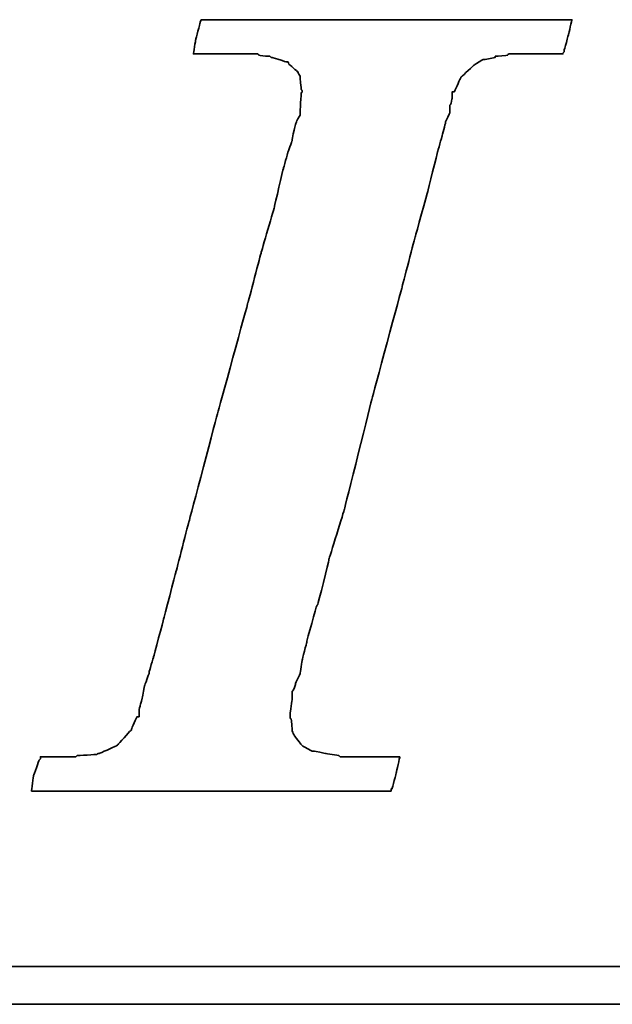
# Model space of a CAD drawing. Header units: millimetres. Extents: x 300 to 586, y 283 to 388.
# Tile 35 of 53: x 512.38 to 514.85, y 314.96 to 319.06. Entities that reach past the tile are written whole.
import ezdxf

# ---------------------------------------------------------------- set-up
doc = ezdxf.new("R2010")
doc.units = ezdxf.units.MM
doc.layers.add('DIM', color=4, linetype='Continuous')
doc.layers.add('layer 1', color=7, linetype='Continuous')

# ---------------------------------------------------------------- blocks, each defined once
blk = doc.blocks.new('TBI MOTION logo(完整正式版)')
at = {"layer": 'layer 1', "color": 22, "lineweight": 35}
for points, knots in [([(-40.59125, -7.94375), (-40.59125, -7.94375), (-40.97375, -7.94375), (-40.97375, -7.94375), (-40.97375, -7.94375), (-40.97375, -7.94375), (-41.38125, -7.94375), (-41.38125, -7.94375), (-41.38125, -7.94375), (-41.38125, -7.94375), (-41.54875, -7.94375), (-41.54875, -7.94375), (-41.54875, -7.94375), (-41.54875, -7.94375), (-41.59875, -7.94375), (-41.59875, -7.94375), (-41.59875, -7.94375), (-41.59875, -7.94375), (-41.88375, -7.94375), (-41.88375, -7.94375), (-41.88375, -7.94375), (-41.88375, -7.94375), (-41.90875, -7.91875), (-41.90875, -7.91875), (-41.90875, -7.91875), (-41.90875, -7.91875), (-42.19875, -7.87125), (-42.19875, -7.87125), (-42.19875, -7.87125), (-42.19875, -7.87125), (-42.43875, -7.82375), (-42.43875, -7.82375), (-42.43875, -7.82375), (-42.43875, -7.82375), (-42.45875, -7.82375), (-42.45875, -7.82375), (-42.45875, -7.82375), (-42.45875, -7.82375), (-42.48625, -7.82375), (-42.48625, -7.82375), (-42.48625, -7.82375), (-42.48625, -7.82375), (-42.67625, -7.72375), (-42.67625, -7.72375), (-42.67625, -7.72375), (-42.67625, -7.72375), (-42.70125, -7.70375), (-42.70125, -7.70375), (-42.70125, -7.70375), (-42.70125, -7.70375), (-42.72375, -7.67875), (-42.72375, -7.67875), (-42.72375, -7.67875), (-42.72375, -7.67875), (-42.86875, -7.48875), (-42.86875, -7.48875), (-42.86875, -7.48875), (-42.86875, -7.48875), (-42.89375, -7.43875), (-42.89375, -7.43875), (-42.89375, -7.43875), (-42.89375, -7.43875), (-42.91875, -7.38875), (-42.91875, -7.38875), (-42.91875, -7.38875), (-42.91875, -7.38875), (-42.93875, -7.12875), (-42.93875, -7.12875), (-42.93875, -7.12875), (-42.93875, -7.12875), (-42.96375, -7.10375), (-42.96375, -7.10375), (-42.96375, -7.10375), (-42.96375, -7.10375), (-42.96375, -7.05375), (-42.96375, -7.05375), (-42.96375, -7.05375), (-42.96375, -7.05375), (-42.96375, -7.00875), (-42.96375, -7.00875), (-42.96375, -7.00875), (-42.96375, -7.00875), (-42.91875, -6.69625), (-42.91875, -6.69625), (-42.91875, -6.69625), (-42.91875, -6.69625), (-42.91875, -6.62375), (-42.91875, -6.62375), (-42.91875, -6.62375), (-42.91875, -6.62375), (-42.91875, -6.59625), (-42.91875, -6.59625), (-42.91875, -6.59625), (-42.91875, -6.59625), (-42.91875, -6.57375), (-42.91875, -6.57375), (-42.91875, -6.57375), (-42.91875, -6.57375), (-42.91875, -6.52875), (-42.91875, -6.52875), (-42.91875, -6.52875), (-42.91875, -6.52875), (-42.89375, -6.50375), (-42.89375, -6.50375), (-42.89375, -6.50375), (-42.89375, -6.50375), (-42.84375, -6.38375), (-42.84375, -6.38375), (-42.84375, -6.38375), (-42.84375, -6.38375), (-42.84375, -6.35875), (-42.84375, -6.35875), (-42.84375, -6.35875), (-42.84375, -6.35875), (-42.74625, -6.14375), (-42.74625, -6.14375), (-42.74625, -6.14375), (-42.74625, -6.14375), (-42.70125, -5.85375), (-42.70125, -5.85375), (-42.70125, -5.85375), (-42.70125, -5.85375), (-42.60375, -5.47125), (-42.60375, -5.47125), (-42.60375, -5.47125), (-42.60375, -5.47125), (-42.60375, -5.44875), (-42.60375, -5.44875), (-42.60375, -5.44875), (-42.60375, -5.44875), (-42.38875, -4.67875), (-42.38875, -4.67875), (-42.38875, -4.67875), (-42.38875, -4.67875), (-42.36375, -4.65375), (-42.36375, -4.65375), (-42.36375, -4.65375), (-42.36375, -4.65375), (-42.12375, -3.69625), (-42.12375, -3.69625), (-42.12375, -3.69625), (-42.12375, -3.69625), (-42.12375, -3.67374), (-42.12375, -3.67374), (-42.12375, -3.67374), (-42.12375, -3.67374), (-41.78875, -2.59374), (-41.78875, -2.59374), (-41.78875, -2.59374), (-41.78875, -2.59374), (-41.18875, -0.19375), (-41.18875, -0.19375), (-41.18875, -0.19375), (-41.18875, -0.19375), (-40.54375, 2.20624), (-40.54375, 2.20624), (-40.54375, 2.20624), (-40.54375, 2.20624), (-40.25375, 3.30875), (-40.25375, 3.30875), (-40.25375, 3.30875), (-40.25375, 3.30875), (-39.98875, 4.27125), (-39.98875, 4.27125), (-39.98875, 4.27125), (-39.98875, 4.27125), (-39.77375, 5.13125), (-39.77375, 5.13125), (-39.77375, 5.13125), (-39.77375, 5.13125), (-39.67875, 5.47125), (-39.67875, 5.47125), (-39.67875, 5.47125), (-39.67875, 5.47125), (-39.60375, 5.75625), (-39.60375, 5.75625), (-39.60375, 5.75625), (-39.60375, 5.75625), (-39.60375, 5.78125), (-39.60375, 5.78125), (-39.60375, 5.78125), (-39.60375, 5.78125), (-39.50875, 5.97125), (-39.50875, 5.97125), (-39.50875, 5.97125), (-39.50875, 5.97125), (-39.50875, 6.13875), (-39.50875, 6.13875), (-39.50875, 6.13875), (-39.50875, 6.13875), (-39.48625, 6.16625), (-39.48625, 6.16625), (-39.48625, 6.16625), (-39.48625, 6.16625), (-39.46125, 6.28625), (-39.46125, 6.28625), (-39.46125, 6.28625), (-39.46125, 6.28625), (-39.46125, 6.42625), (-39.46125, 6.42625), (-39.46125, 6.42625), (-39.46125, 6.42625), (-39.41375, 6.42625), (-39.41375, 6.42625), (-39.41375, 6.42625), (-39.41375, 6.42625), (-39.29375, 6.69125), (-39.29375, 6.69125), (-39.29375, 6.69125), (-39.29375, 6.69125), (-39.26875, 6.74125), (-39.26875, 6.74125), (-39.26875, 6.74125), (-39.26875, 6.74125), (-39.24375, 6.76625), (-39.24375, 6.76625), (-39.24375, 6.76625), (-39.24375, 6.76625), (-38.98375, 7.00624), (-38.98375, 7.00624), (-38.98375, 7.00624), (-38.98375, 7.00624), (-38.95625, 7.02624), (-38.95625, 7.02624), (-38.95625, 7.02624), (-38.95625, 7.02624), (-38.78875, 7.12624), (-38.78875, 7.12624), (-38.78875, 7.12624), (-38.78875, 7.12624), (-38.76375, 7.12624), (-38.76375, 7.12624), (-38.76375, 7.12624), (-38.76375, 7.12624), (-38.74375, 7.12624), (-38.74375, 7.12624), (-38.74375, 7.12624), (-38.74375, 7.12624), (-38.52875, 7.17125), (-38.52875, 7.17125), (-38.52875, 7.17125), (-38.52875, 7.17125), (-38.52875, 7.19624), (-38.52875, 7.19624), (-38.52875, 7.19624), (-38.52875, 7.19624), (-38.50375, 7.19624), (-38.50375, 7.19624), (-38.50375, 7.19624), (-38.50375, 7.19624), (-38.26125, 7.21875), (-38.26125, 7.21875), (-38.26125, 7.21875), (-38.26125, 7.21875), (-38.23875, 7.24624), (-38.23875, 7.24624), (-38.23875, 7.24624), (-38.23875, 7.24624), (-38.21625, 7.24624), (-38.21625, 7.24624), (-38.21625, 7.24624), (-38.21625, 7.24624), (-38.18875, 7.24624), (-38.18875, 7.24624), (-38.18875, 7.24624), (-38.18875, 7.24624), (-37.90375, 7.24624), (-37.90375, 7.24624), (-37.90375, 7.24624), (-37.90375, 7.24624), (-37.85375, 7.24624), (-37.85375, 7.24624), (-37.85375, 7.24624), (-37.85375, 7.24624), (-37.75875, 7.24624), (-37.75875, 7.24624), (-37.75875, 7.24624), (-37.75875, 7.24624), (-37.42375, 7.24624), (-37.42375, 7.24624), (-37.42375, 7.24624), (-37.42375, 7.24624), (-37.08875, 7.24624), (-37.08875, 7.24624), (-37.08875, 7.24624), (-37.08875, 7.24624), (-37.06375, 7.24624), (-37.06375, 7.24624), (-37.06375, 7.24624), (-37.06375, 7.24624), (-37.06375, 7.26624), (-37.06375, 7.26624), (-37.06375, 7.26624), (-37.06375, 7.26624), (-37.03875, 7.29125), (-37.03875, 7.29125), (-37.03875, 7.29125), (-37.03875, 7.29125), (-37.03875, 7.31625), (-37.03875, 7.31625), (-37.03875, 7.31625), (-37.03875, 7.31625), (-36.94125, 7.67625), (-36.94125, 7.67625), (-36.94125, 7.67625), (-36.94125, 7.67625), (-36.86875, 7.98625), (-36.86875, 7.98625), (-36.86875, 7.98625), (-36.86875, 7.98625), (-36.98875, 7.98625), (-36.98875, 7.98625), (-36.98875, 7.98625), (-36.98875, 7.98625), (-37.42375, 7.98625), (-37.42375, 7.98625), (-37.42375, 7.98625), (-37.42375, 7.98625), (-37.94875, 7.98625), (-37.94875, 7.98625), (-37.94875, 7.98625), (-37.94875, 7.98625), (-38.57375, 7.98625), (-38.57375, 7.98625), (-38.57375, 7.98625), (-38.57375, 7.98625), (-39.29375, 7.98625), (-39.29375, 7.98625), (-39.29375, 7.98625), (-39.29375, 7.98625), (-40.82875, 7.98625), (-40.82875, 7.98625), (-40.82875, 7.98625), (-40.82875, 7.98625), (-42.36375, 7.98625), (-42.36375, 7.98625), (-42.36375, 7.98625), (-42.36375, 7.98625), (-43.08375, 7.98625), (-43.08375, 7.98625), (-43.08375, 7.98625), (-43.08375, 7.98625), (-43.70875, 7.98625), (-43.70875, 7.98625), (-43.70875, 7.98625), (-43.70875, 7.98625), (-44.23375, 7.98625), (-44.23375, 7.98625), (-44.23375, 7.98625), (-44.23375, 7.98625), (-44.66875, 7.98625), (-44.66875, 7.98625), (-44.66875, 7.98625), (-44.66875, 7.98625), (-44.88375, 7.98625), (-44.88375, 7.98625), (-44.88375, 7.98625), (-44.88375, 7.98625), (-44.90875, 7.94125), (-44.90875, 7.94125), (-44.90875, 7.94125), (-44.90875, 7.94125), (-44.90875, 7.91625), (-44.90875, 7.91625), (-44.90875, 7.91625), (-44.90875, 7.91625), (-45.00375, 7.55625), (-45.00375, 7.55625), (-45.00375, 7.55625), (-45.00375, 7.55625), (-45.05375, 7.24624), (-45.05375, 7.24624), (-45.05375, 7.24624), (-45.05375, 7.24624), (-44.61875, 7.24624), (-44.61875, 7.24624), (-44.61875, 7.24624), (-44.61875, 7.24624), (-44.11375, 7.24624), (-44.11375, 7.24624), (-44.11375, 7.24624), (-44.11375, 7.24624), (-43.99375, 7.24624), (-43.99375, 7.24624), (-43.99375, 7.24624), (-43.99375, 7.24624), (-43.94625, 7.24624), (-43.94625, 7.24624), (-43.94625, 7.24624), (-43.94625, 7.24624), (-43.92374, 7.24624), (-43.92374, 7.24624), (-43.92374, 7.24624), (-43.92374, 7.24624), (-43.65875, 7.24624), (-43.65875, 7.24624), (-43.65875, 7.24624), (-43.65875, 7.24624), (-43.63875, 7.21875), (-43.63875, 7.21875), (-43.63875, 7.21875), (-43.63875, 7.21875), (-43.46875, 7.19624), (-43.46875, 7.19624), (-43.46875, 7.19624), (-43.46875, 7.19624), (-43.39875, 7.19624), (-43.39875, 7.19624), (-43.39875, 7.19624), (-43.39875, 7.19624), (-43.37125, 7.17125), (-43.37125, 7.17125), (-43.37125, 7.17125), (-43.37125, 7.17125), (-43.34875, 7.17125), (-43.34875, 7.17125), (-43.34875, 7.17125), (-43.34875, 7.17125), (-43.20375, 7.12624), (-43.20375, 7.12624), (-43.20375, 7.12624), (-43.20375, 7.12624), (-43.05875, 7.07624), (-43.05875, 7.07624), (-43.05875, 7.07624), (-43.05875, 7.07624), (-43.01375, 7.07624), (-43.01375, 7.07624), (-43.01375, 7.07624), (-43.01375, 7.07624), (-42.98875, 7.02624), (-42.98875, 7.02624), (-42.98875, 7.02624), (-42.98875, 7.02624), (-42.79875, 6.86125), (-42.79875, 6.86125), (-42.79875, 6.86125), (-42.79875, 6.86125), (-42.77375, 6.81125), (-42.77375, 6.81125), (-42.77375, 6.81125), (-42.77375, 6.81125), (-42.74625, 6.76625), (-42.74625, 6.76625), (-42.74625, 6.76625), (-42.74625, 6.76625), (-42.72375, 6.47625), (-42.72375, 6.47625), (-42.72375, 6.47625), (-42.72375, 6.47625), (-42.70125, 6.45124), (-42.70125, 6.45124), (-42.70125, 6.45124), (-42.70125, 6.45124), (-42.70125, 6.42625), (-42.70125, 6.42625), (-42.70125, 6.42625), (-42.70125, 6.42625), (-42.72375, 6.40625), (-42.72375, 6.40625), (-42.72375, 6.40625), (-42.72375, 6.40625), (-42.74625, 5.97125), (-42.74625, 5.97125), (-42.74625, 5.97125), (-42.74625, 5.97125), (-42.74625, 5.94625), (-42.74625, 5.94625), (-42.74625, 5.94625), (-42.74625, 5.94625), (-42.74625, 5.92625), (-42.74625, 5.92625), (-42.74625, 5.92625), (-42.74625, 5.92625), (-42.77375, 5.87625), (-42.77375, 5.87625), (-42.77375, 5.87625), (-42.77375, 5.87625), (-42.81875, 5.80625), (-42.81875, 5.80625), (-42.81875, 5.80625), (-42.81875, 5.80625), (-42.86875, 5.63625), (-42.86875, 5.63625), (-42.86875, 5.63625), (-42.86875, 5.63625), (-42.91875, 5.39625), (-42.91875, 5.39625), (-42.91875, 5.39625), (-42.91875, 5.39625), (-42.91875, 5.37124), (-42.91875, 5.37124), (-42.91875, 5.37124), (-42.91875, 5.37124), (-43.01375, 5.10874), (-43.01375, 5.10874), (-43.01375, 5.10874), (-43.01375, 5.10874), (-43.10875, 4.77124), (-43.10875, 4.77124), (-43.10875, 4.77124), (-43.10875, 4.77124), (-43.29875, 3.95625), (-43.29875, 3.95625), (-43.29875, 3.95625), (-43.29875, 3.95625), (-43.58875, 2.95125), (-43.58875, 2.95125), (-43.58875, 2.95125), (-43.58875, 2.95125), (-43.87375, 1.87125), (-43.87375, 1.87125), (-43.87375, 1.87125), (-43.87375, 1.87125), (-44.52625, -0.50374), (-44.52625, -0.50374), (-44.52625, -0.50374), (-44.52625, -0.50374), (-45.14875, -2.85375), (-45.14875, -2.85375), (-45.14875, -2.85375), (-45.14875, -2.85375), (-45.43375, -3.95875), (-45.43375, -3.95875), (-45.43375, -3.95875), (-45.43375, -3.95875), (-45.69875, -4.96875), (-45.69875, -4.96875), (-45.69875, -4.96875), (-45.69875, -4.96875), (-45.91375, -5.78375), (-45.91375, -5.78375), (-45.91375, -5.78375), (-45.91375, -5.78375), (-46.01375, -6.11875), (-46.01375, -6.11875), (-46.01375, -6.11875), (-46.01375, -6.11875), (-46.01375, -6.14375), (-46.01375, -6.14375), (-46.01375, -6.14375), (-46.01375, -6.14375), (-46.10875, -6.40875), (-46.10875, -6.40875), (-46.10875, -6.40875), (-46.10875, -6.40875), (-46.15375, -6.64875), (-46.15375, -6.64875), (-46.15375, -6.64875), (-46.15375, -6.64875), (-46.20375, -6.83875), (-46.20375, -6.83875), (-46.20375, -6.83875), (-46.20375, -6.83875), (-46.22875, -6.93375), (-46.22875, -6.93375), (-46.22875, -6.93375), (-46.22875, -6.93375), (-46.22875, -7.07875), (-46.22875, -7.07875), (-46.22875, -7.07875), (-46.22875, -7.07875), (-46.27375, -7.07875), (-46.27375, -7.07875), (-46.27375, -7.07875), (-46.27375, -7.07875), (-46.39375, -7.34375), (-46.39375, -7.34375), (-46.39375, -7.34375), (-46.39375, -7.34375), (-46.39375, -7.36875), (-46.39375, -7.36875), (-46.39375, -7.36875), (-46.39375, -7.36875), (-46.42125, -7.38875), (-46.42125, -7.38875), (-46.42125, -7.38875), (-46.42125, -7.38875), (-46.68375, -7.67875), (-46.68375, -7.67875), (-46.68375, -7.67875), (-46.68375, -7.67875), (-46.70875, -7.70375), (-46.70875, -7.70375), (-46.70875, -7.70375), (-46.70875, -7.70375), (-46.75375, -7.72375), (-46.75375, -7.72375), (-46.75375, -7.72375), (-46.75375, -7.72375), (-47.08875, -7.87125), (-47.08875, -7.87125), (-47.08875, -7.87125), (-47.08875, -7.87125), (-47.11625, -7.87125), (-47.11625, -7.87125), (-47.11625, -7.87125), (-47.11625, -7.87125), (-47.13875, -7.89375), (-47.13875, -7.89375), (-47.13875, -7.89375), (-47.13875, -7.89375), (-47.56875, -7.91875), (-47.56875, -7.91875), (-47.56875, -7.91875), (-47.56875, -7.91875), (-47.59625, -7.94375), (-47.59625, -7.94375), (-47.59625, -7.94375), (-47.59625, -7.94375), (-47.64375, -7.94375), (-47.64375, -7.94375), (-47.64375, -7.94375), (-47.64375, -7.94375), (-47.73625, -7.94375), (-47.73625, -7.94375), (-47.73625, -7.94375), (-47.73625, -7.94375), (-48.07375, -7.94375), (-48.07375, -7.94375), (-48.07375, -7.94375), (-48.07375, -7.94375), (-48.36125, -7.94375), (-48.36125, -7.94375), (-48.36125, -7.94375), (-48.36125, -7.94375), (-48.36125, -7.96625), (-48.36125, -7.96625), (-48.36125, -7.96625), (-48.36125, -7.96625), (-48.36125, -7.99125), (-48.36125, -7.99125), (-48.36125, -7.99125), (-48.36125, -7.99125), (-48.38875, -8.01375), (-48.38875, -8.01375), (-48.38875, -8.01375), (-48.38875, -8.01375), (-48.50875, -8.34875), (-48.50875, -8.34875), (-48.50875, -8.34875), (-48.50875, -8.34875), (-48.55375, -8.68625), (-48.55375, -8.68625), (-48.55375, -8.68625), (-48.55375, -8.68625), (-48.45875, -8.68625), (-48.45875, -8.68625), (-48.45875, -8.68625), (-48.45875, -8.68625), (-48.07375, -8.68625), (-48.07375, -8.68625), (-48.07375, -8.68625), (-48.07375, -8.68625), (-47.52375, -8.68625), (-47.52375, -8.68625), (-47.52375, -8.68625), (-47.52375, -8.68625), (-46.92375, -8.68625), (-46.92375, -8.68625), (-46.92375, -8.68625), (-46.92375, -8.68625), (-46.25375, -8.68625), (-46.25375, -8.68625), (-46.25375, -8.68625), (-46.25375, -8.68625), (-46.20375, -8.68625), (-46.20375, -8.68625), (-46.20375, -8.68625), (-46.20375, -8.68625), (-44.71375, -8.68625), (-44.71375, -8.68625), (-44.71375, -8.68625), (-44.71375, -8.68625), (-43.22875, -8.68625), (-43.22875, -8.68625), (-43.22875, -8.68625), (-43.22875, -8.68625), (-42.55875, -8.68625), (-42.55875, -8.68625), (-42.55875, -8.68625), (-42.55875, -8.68625), (-42.50875, -8.68625), (-42.50875, -8.68625), (-42.50875, -8.68625), (-42.50875, -8.68625), (-41.93375, -8.68625), (-41.93375, -8.68625), (-41.93375, -8.68625), (-41.93375, -8.68625), (-41.38125, -8.68625), (-41.38125, -8.68625), (-41.38125, -8.68625), (-41.38125, -8.68625), (-40.97375, -8.68625), (-40.97375, -8.68625), (-40.97375, -8.68625), (-40.97375, -8.68625), (-40.78125, -8.68625), (-40.78125, -8.68625), (-40.78125, -8.68625), (-40.78125, -8.68625), (-40.78125, -8.63875), (-40.78125, -8.63875), (-40.78125, -8.63875), (-40.78125, -8.63875), (-40.75875, -8.63875), (-40.75875, -8.63875), (-40.75875, -8.63875), (-40.75875, -8.63875), (-40.66375, -8.27875), (-40.66375, -8.27875), (-40.66375, -8.27875), (-40.66375, -8.27875), (-40.59125, -7.94375), (-40.59125, -7.94375)], [0, 0, 0, 0, 0.00558659, 0.00558659, 0.00558659, 0.0055866, 0.01117318, 0.01117318, 0.01117318, 0.01117319, 0.01675978, 0.01675978, 0.01675978, 0.01675979, 0.02234637, 0.02234637, 0.02234637, 0.02234638, 0.02793296, 0.02793296, 0.02793296, 0.02793297, 0.03351955, 0.03351955, 0.03351955, 0.03351956, 0.03910615, 0.03910615, 0.03910615, 0.03910616, 0.04469274, 0.04469274, 0.04469274, 0.04469275, 0.05027933, 0.05027933, 0.05027933, 0.05027934, 0.05586592, 0.05586592, 0.05586592, 0.05586593, 0.06145251, 0.06145251, 0.06145251, 0.06145252, 0.06703911, 0.06703911, 0.06703911, 0.06703912, 0.0726257, 0.0726257, 0.0726257, 0.07262571, 0.07821229, 0.07821229, 0.07821229, 0.0782123, 0.08379888, 0.08379888, 0.08379888, 0.08379889, 0.08938547, 0.08938547, 0.08938547, 0.08938548, 0.09497207, 0.09497207, 0.09497207, 0.09497208, 0.10055866, 0.10055866, 0.10055866, 0.10055867, 0.10614525, 0.10614525, 0.10614525, 0.10614526, 0.11173184, 0.11173184, 0.11173184, 0.11173185, 0.11731844, 0.11731844, 0.11731844, 0.11731845, 0.12290503, 0.12290503, 0.12290503, 0.12290504, 0.12849162, 0.12849162, 0.12849162, 0.12849163, 0.13407821, 0.13407821, 0.13407821, 0.13407822, 0.1396648, 0.1396648, 0.1396648, 0.13966481, 0.1452514, 0.1452514, 0.1452514, 0.14525141, 0.15083799, 0.15083799, 0.15083799, 0.150838, 0.15642458, 0.15642458, 0.15642458, 0.15642459, 0.16201117, 0.16201117, 0.16201117, 0.16201118, 0.16759777, 0.16759777, 0.16759777, 0.16759778, 0.17318436, 0.17318436, 0.17318436, 0.17318437, 0.17877095, 0.17877095, 0.17877095, 0.17877096, 0.18435754, 0.18435754, 0.18435754, 0.18435755, 0.18994413, 0.18994413, 0.18994413, 0.18994414, 0.19553073, 0.19553073, 0.19553073, 0.19553074, 0.20111732, 0.20111732, 0.20111732, 0.20111733, 0.20670391, 0.20670391, 0.20670391, 0.20670392, 0.2122905, 0.2122905, 0.2122905, 0.21229051, 0.21787709, 0.21787709, 0.21787709, 0.2178771, 0.22346369, 0.22346369, 0.22346369, 0.2234637, 0.22905028, 0.22905028, 0.22905028, 0.22905029, 0.23463687, 0.23463687, 0.23463687, 0.23463688, 0.24022346, 0.24022346, 0.24022346, 0.24022347, 0.24581006, 0.24581006, 0.24581006, 0.24581007, 0.25139665, 0.25139665, 0.25139665, 0.25139666, 0.25698324, 0.25698324, 0.25698324, 0.25698325, 0.26256983, 0.26256983, 0.26256983, 0.26256984, 0.26815642, 0.26815642, 0.26815642, 0.26815643, 0.27374302, 0.27374302, 0.27374302, 0.27374303, 0.27932961, 0.27932961, 0.27932961, 0.27932962, 0.2849162, 0.2849162, 0.2849162, 0.28491621, 0.29050279, 0.29050279, 0.29050279, 0.2905028, 0.29608939, 0.29608939, 0.29608939, 0.2960894, 0.30167598, 0.30167598, 0.30167598, 0.30167599, 0.30726257, 0.30726257, 0.30726257, 0.30726258, 0.31284916, 0.31284916, 0.31284916, 0.31284917, 0.31843575, 0.31843575, 0.31843575, 0.31843576, 0.32402235, 0.32402235, 0.32402235, 0.32402236, 0.32960894, 0.32960894, 0.32960894, 0.32960895, 0.33519553, 0.33519553, 0.33519553, 0.33519554, 0.34078212, 0.34078212, 0.34078212, 0.34078213, 0.34636872, 0.34636872, 0.34636872, 0.34636873, 0.35195531, 0.35195531, 0.35195531, 0.35195532, 0.3575419, 0.3575419, 0.3575419, 0.35754191, 0.36312849, 0.36312849, 0.36312849, 0.3631285, 0.36871508, 0.36871508, 0.36871508, 0.36871509, 0.37430168, 0.37430168, 0.37430168, 0.37430169, 0.37988827, 0.37988827, 0.37988827, 0.37988828, 0.38547486, 0.38547486, 0.38547486, 0.38547487, 0.39106145, 0.39106145, 0.39106145, 0.39106146, 0.39664804, 0.39664804, 0.39664804, 0.39664805, 0.40223464, 0.40223464, 0.40223464, 0.40223465, 0.40782123, 0.40782123, 0.40782123, 0.40782124, 0.41340782, 0.41340782, 0.41340782, 0.41340783, 0.41899441, 0.41899441, 0.41899441, 0.41899442, 0.42458101, 0.42458101, 0.42458101, 0.42458102, 0.4301676, 0.4301676, 0.4301676, 0.43016761, 0.43575419, 0.43575419, 0.43575419, 0.4357542, 0.44134078, 0.44134078, 0.44134078, 0.44134079, 0.44692737, 0.44692737, 0.44692737, 0.44692738, 0.45251397, 0.45251397, 0.45251397, 0.45251398, 0.45810056, 0.45810056, 0.45810056, 0.45810057, 0.46368715, 0.46368715, 0.46368715, 0.46368716, 0.46927374, 0.46927374, 0.46927374, 0.46927375, 0.47486034, 0.47486034, 0.47486034, 0.47486035, 0.48044693, 0.48044693, 0.48044693, 0.48044694, 0.48603352, 0.48603352, 0.48603352, 0.48603353, 0.49162011, 0.49162011, 0.49162011, 0.49162012, 0.4972067, 0.4972067, 0.4972067, 0.49720671, 0.5027933, 0.5027933, 0.5027933, 0.50279331, 0.50837989, 0.50837989, 0.50837989, 0.5083799, 0.51396648, 0.51396648, 0.51396648, 0.51396649, 0.51955307, 0.51955307, 0.51955307, 0.51955308, 0.52513966, 0.52513966, 0.52513966, 0.52513967, 0.53072626, 0.53072626, 0.53072626, 0.53072627, 0.53631285, 0.53631285, 0.53631285, 0.53631286, 0.54189944, 0.54189944, 0.54189944, 0.54189945, 0.54748603, 0.54748603, 0.54748603, 0.54748604, 0.55307263, 0.55307263, 0.55307263, 0.55307264, 0.55865922, 0.55865922, 0.55865922, 0.55865923, 0.56424581, 0.56424581, 0.56424581, 0.56424582, 0.5698324, 0.5698324, 0.5698324, 0.56983241, 0.57541899, 0.57541899, 0.57541899, 0.575419, 0.58100559, 0.58100559, 0.58100559, 0.5810056, 0.58659218, 0.58659218, 0.58659218, 0.58659219, 0.59217877, 0.59217877, 0.59217877, 0.59217878, 0.59776536, 0.59776536, 0.59776536, 0.59776537, 0.60335196, 0.60335196, 0.60335196, 0.60335197, 0.60893855, 0.60893855, 0.60893855, 0.60893856, 0.61452514, 0.61452514, 0.61452514, 0.61452515, 0.62011173, 0.62011173, 0.62011173, 0.62011174, 0.62569832, 0.62569832, 0.62569832, 0.62569833, 0.63128492, 0.63128492, 0.63128492, 0.63128493, 0.63687151, 0.63687151, 0.63687151, 0.63687152, 0.6424581, 0.6424581, 0.6424581, 0.64245811, 0.64804469, 0.64804469, 0.64804469, 0.6480447, 0.65363128, 0.65363128, 0.65363128, 0.65363129, 0.65921788, 0.65921788, 0.65921788, 0.65921789, 0.66480447, 0.66480447, 0.66480447, 0.66480448, 0.67039106, 0.67039106, 0.67039106, 0.67039107, 0.67597765, 0.67597765, 0.67597765, 0.67597766, 0.68156425, 0.68156425, 0.68156425, 0.68156426, 0.68715084, 0.68715084, 0.68715084, 0.68715085, 0.69273743, 0.69273743, 0.69273743, 0.69273744, 0.69832402, 0.69832402, 0.69832402, 0.69832403, 0.70391061, 0.70391061, 0.70391061, 0.70391062, 0.70949721, 0.70949721, 0.70949721, 0.70949722, 0.7150838, 0.7150838, 0.7150838, 0.71508381, 0.72067039, 0.72067039, 0.72067039, 0.7206704, 0.72625698, 0.72625698, 0.72625698, 0.72625699, 0.73184358, 0.73184358, 0.73184358, 0.73184359, 0.73743017, 0.73743017, 0.73743017, 0.73743018, 0.74301676, 0.74301676, 0.74301676, 0.74301677, 0.74860335, 0.74860335, 0.74860335, 0.74860336, 0.75418994, 0.75418994, 0.75418994, 0.75418995, 0.75977654, 0.75977654, 0.75977654, 0.75977655, 0.76536313, 0.76536313, 0.76536313, 0.76536314, 0.77094972, 0.77094972, 0.77094972, 0.77094973, 0.77653631, 0.77653631, 0.77653631, 0.77653632, 0.78212291, 0.78212291, 0.78212291, 0.78212292, 0.7877095, 0.7877095, 0.7877095, 0.78770951, 0.79329609, 0.79329609, 0.79329609, 0.7932961, 0.79888268, 0.79888268, 0.79888268, 0.79888269, 0.80446927, 0.80446927, 0.80446927, 0.80446928, 0.81005587, 0.81005587, 0.81005587, 0.81005588, 0.81564246, 0.81564246, 0.81564246, 0.81564247, 0.82122905, 0.82122905, 0.82122905, 0.82122906, 0.82681564, 0.82681564, 0.82681564, 0.82681565, 0.83240223, 0.83240223, 0.83240223, 0.83240224, 0.83798883, 0.83798883, 0.83798883, 0.83798884, 0.84357542, 0.84357542, 0.84357542, 0.84357543, 0.84916201, 0.84916201, 0.84916201, 0.84916202, 0.8547486, 0.8547486, 0.8547486, 0.85474861, 0.8603352, 0.8603352, 0.8603352, 0.86033521, 0.86592179, 0.86592179, 0.86592179, 0.8659218, 0.87150838, 0.87150838, 0.87150838, 0.87150839, 0.87709497, 0.87709497, 0.87709497, 0.87709498, 0.88268156, 0.88268156, 0.88268156, 0.88268157, 0.88826816, 0.88826816, 0.88826816, 0.88826817, 0.89385475, 0.89385475, 0.89385475, 0.89385476, 0.89944134, 0.89944134, 0.89944134, 0.89944135, 0.90502793, 0.90502793, 0.90502793, 0.90502794, 0.91061453, 0.91061453, 0.91061453, 0.91061454, 0.91620112, 0.91620112, 0.91620112, 0.91620113, 0.92178771, 0.92178771, 0.92178771, 0.92178772, 0.9273743, 0.9273743, 0.9273743, 0.92737431, 0.93296089, 0.93296089, 0.93296089, 0.9329609, 0.93854749, 0.93854749, 0.93854749, 0.9385475, 0.94413408, 0.94413408, 0.94413408, 0.94413409, 0.94972067, 0.94972067, 0.94972067, 0.94972068, 0.95530726, 0.95530726, 0.95530726, 0.95530727, 0.96089385, 0.96089385, 0.96089385, 0.96089386, 0.96648045, 0.96648045, 0.96648045, 0.96648046, 0.97206704, 0.97206704, 0.97206704, 0.97206705, 0.97765363, 0.97765363, 0.97765363, 0.97765364, 0.98324022, 0.98324022, 0.98324022, 0.98324023, 0.98882682, 0.98882682, 0.98882682, 0.98882683, 0.99441341, 0.99441341, 0.99441341, 0.99441342, 1, 1, 1, 1]), ([(75.90875, -9.47875), (75.90875, -9.47875), (75.90875, -12.28625), (75.90875, -12.28625), (75.90875, -12.28625), (75.90875, -12.28625), (75.90875, -12.47875), (75.90875, -12.47875), (75.90875, -12.47875), (75.90875, -12.47875), (75.71625, -12.47875), (75.71625, -12.47875), (75.71625, -12.47875), (75.71625, -12.47875), (-88.32875, -12.47875), (-88.32875, -12.47875), (-88.32875, -12.47875), (-88.32875, -12.47875), (-88.32875, -13.29375), (-88.32875, -13.29375), (-88.32875, -13.29375), (-88.32875, -13.29375), (82.89125, -13.29375), (82.89125, -13.29375), (82.89125, -13.29375), (82.89125, -13.29375), (75.90875, -9.47875), (75.90875, -9.47875)], [0, 0, 0, 0, 0.14285714, 0.14285714, 0.14285714, 0.14285715, 0.28571429, 0.28571429, 0.28571429, 0.2857143, 0.42857143, 0.42857143, 0.42857143, 0.42857144, 0.57142857, 0.57142857, 0.57142857, 0.57142858, 0.71428571, 0.71428571, 0.71428571, 0.71428572, 0.85714286, 0.85714286, 0.85714286, 0.85714287, 1, 1, 1, 1])]:
    blk.add_open_spline(points, degree=3, knots=knots, dxfattribs=at)

msp = doc.modelspace()

# ---------------------------------------------------------------- block references
at = {"layer": 'DIM', "color": 7, "xscale": 0.1927795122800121, "yscale": 0.1927795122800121, "zscale": 0.1927795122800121}
msp.add_blockref('TBI MOTION logo(完整正式版)', (521.792, 317.518), dxfattribs=at)

doc.saveas('drawing.dxf')
